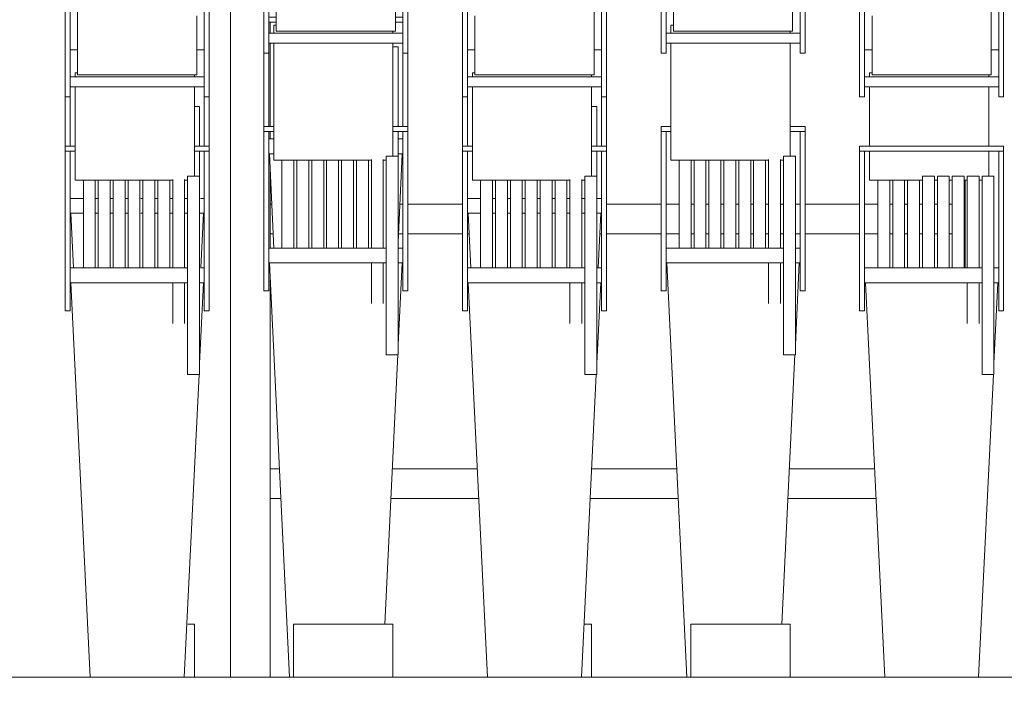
# Model space of a CAD drawing. Header units: millimetres. Extents: x 61846 to 198573, y 13020 to 52988.
# Tile 151 of 240: x 182625 to 183617, y 17828 to 18513. Entities that reach past the tile are written whole.
import ezdxf

# ---------------------------------------------------------------- set-up
doc = ezdxf.new("R2010")
doc.units = ezdxf.units.MM
doc.layers.add('A-GENM', color=13, linetype='Continuous', lineweight=18)
doc.layers.add('E-CABL-TRAY', color=211, linetype='Continuous', lineweight=18)

# ---------------------------------------------------------------- blocks, each defined once
blk = doc.blocks.new('Cable Tray with Fittings_NLRS_61_CT_UN_kabelgoot_DNL_4840911 - Cable Tray with Fittings_NLRS_61_CT_UN_kabelgoot_DNL_4840911-589817-GZ lierenkamer 3')
at = {"layer": 'E-CABL-TRAY', "color": 7, "lineweight": 9}
blk.add_line((-46615.21, 17850), (-45260, 17850), dxfattribs=at)
blk = doc.blocks.new('TadP_A_INS_INSTALLATIES_rvt-5-GZ lierenkamer 3')
at = {"layer": 'E-CABL-TRAY', "lineweight": 9}
blk.add_blockref('Cable Tray with Fittings_NLRS_61_CT_UN_kabelgoot_DNL_4840911 - Cable Tray with Fittings_NLRS_61_CT_UN_kabelgoot_DNL_4840911-589817-GZ lierenkamer 3', (0, 0), dxfattribs=at)
blk = doc.blocks.new('Decorlier liggende trommel - Rij 5-2838829-GZ lierenkamer 3')
at = {"layer": 'A-GENM'}
for p, q in [((-46341.5, 18385), (-46331.5, 18385)), ((-46341.5, 18380), (-46341.5, 18385)), ((-46211.5, 18385), (-46196.5, 18385)), ((-46196.5, 18380), (-46196.5, 18385)), ((-46341.5, 18269.63), (-46341.5, 18380)), ((-46336.5, 18380), (-46341.5, 18380)), ((-46331.5, 18380), (-46341.5, 18380)), ((-46336.5, 18380), (-46336.5, 18269.63)), ((-46196.5, 18380), (-46211.5, 18380)), ((-46201.5, 18269.63), (-46201.5, 18380)), ((-46201.5, 18380), (-46196.5, 18380)), ((-46196.5, 18380), (-46196.5, 18269.63)), ((-46206.25, 18355), (-46218.25, 18355)), ((-46218.25, 18255), (-46218.25, 18355)), ((-46206.25, 18355), (-46206.25, 18255)), ((-46323.25, 18262.32), (-46323.25, 18351.18)), ((-46311.25, 18351.18), (-46311.25, 18262.32)), ((-46308.25, 18262.32), (-46308.25, 18351.18)), ((-46296.25, 18351.18), (-46296.25, 18262.32)), ((-46293.25, 18262.32), (-46293.25, 18351.18)), ((-46281.25, 18351.18), (-46281.25, 18262.32)), ((-46278.25, 18262.32), (-46278.25, 18351.18)), ((-46266.25, 18351.18), (-46266.25, 18262.32)), ((-46263.25, 18262.32), (-46263.25, 18351.18)), ((-46251.25, 18351.18), (-46251.25, 18262.32)), ((-46248.25, 18262.32), (-46248.25, 18351.18)), ((-46236.25, 18351.18), (-46236.25, 18262.11)), ((-46233.25, 18262.13), (-46233.25, 18351.59)), ((-46221.25, 18351.59), (-46221.25, 18262.19)), ((-46341.5, 18247.77), (-46341.5, 18269.63)), ((-46336.5, 18269.63), (-46336.5, 18247.77)), ((-46201.5, 18247.77), (-46201.5, 18269.63)), ((-46196.5, 18269.63), (-46196.5, 18247.77)), ((-46218.25, 18262.5), (-46336.5, 18262.5)), ((-46218.25, 18155), (-46218.25, 18255)), ((-46206.25, 18255), (-46206.25, 18155)), ((-46201.5, 18262.5), (-46205.34, 18262.5)), ((-46341.5, 18224.35), (-46341.5, 18247.77)), ((-46336.5, 18247.77), (-46336.5, 18224.35)), ((-46336.5, 18247.5), (-46218.25, 18247.5)), ((-46335.73, 18247.51), (-46316.28, 17850)), ((-46233.25, 18206.46), (-46233.25, 18247.68)), ((-46221.25, 18247.68), (-46221.25, 18206.46)), ((-46206.25, 18166.19), (-46202.27, 18247.5)), ((-46206.25, 18247.5), (-46201.5, 18247.5)), ((-46201.5, 18224.35), (-46201.5, 18247.77)), ((-46196.5, 18247.77), (-46196.5, 18224.35)), ((-46341.5, 18219.34), (-46341.5, 18224.35)), ((-46341.5, 18219.34), (-46336.5, 18219.34)), ((-46336.5, 18224.35), (-46336.5, 18219.34)), ((-46201.5, 18219.34), (-46201.5, 18224.35)), ((-46201.5, 18219.34), (-46196.5, 18219.34)), ((-46196.5, 18224.35), (-46196.5, 18219.34)), ((-46221.72, 17850), (-46206.79, 18155.15)), ((-46218.25, 18155), (-46206.25, 18155))]:
    blk.add_line(p, q, dxfattribs=at)
blk = doc.blocks.new('Decorlier liggende trommel - Rij 5-V167-GZ lierenkamer 3')
at = {"layer": 'A-GENM'}
for p, q in [((-45941.5, 18385), (-45931.5, 18385)), ((-45941.5, 18380), (-45941.5, 18385)), ((-45811.5, 18385), (-45796.5, 18385)), ((-45796.5, 18380), (-45796.5, 18385)), ((-45941.5, 18269.63), (-45941.5, 18380)), ((-45936.5, 18380), (-45941.5, 18380)), ((-45931.5, 18380), (-45941.5, 18380)), ((-45936.5, 18380), (-45936.5, 18269.63)), ((-45796.5, 18380), (-45811.5, 18380)), ((-45801.5, 18269.63), (-45801.5, 18380)), ((-45801.5, 18380), (-45796.5, 18380)), ((-45796.5, 18380), (-45796.5, 18269.63)), ((-45806.25, 18355), (-45818.25, 18355)), ((-45818.25, 18255), (-45818.25, 18355)), ((-45806.25, 18355), (-45806.25, 18255)), ((-45923.25, 18262.32), (-45923.25, 18351.18)), ((-45911.25, 18351.18), (-45911.25, 18262.32)), ((-45908.25, 18262.32), (-45908.25, 18351.18)), ((-45896.25, 18351.18), (-45896.25, 18262.32)), ((-45893.25, 18262.32), (-45893.25, 18351.18)), ((-45881.25, 18351.18), (-45881.25, 18262.32)), ((-45878.25, 18262.32), (-45878.25, 18351.18)), ((-45866.25, 18351.18), (-45866.25, 18262.32)), ((-45863.25, 18262.32), (-45863.25, 18351.18)), ((-45851.25, 18351.18), (-45851.25, 18262.32)), ((-45848.25, 18262.32), (-45848.25, 18351.18)), ((-45836.25, 18351.18), (-45836.25, 18262.11)), ((-45833.25, 18262.13), (-45833.25, 18351.59)), ((-45821.25, 18351.59), (-45821.25, 18262.19)), ((-45941.5, 18247.77), (-45941.5, 18269.63)), ((-45936.5, 18269.63), (-45936.5, 18247.77)), ((-45801.5, 18247.77), (-45801.5, 18269.63)), ((-45796.5, 18269.63), (-45796.5, 18247.77)), ((-45818.25, 18262.5), (-45936.5, 18262.5)), ((-45818.25, 18155), (-45818.25, 18255)), ((-45801.5, 18262.5), (-45806.25, 18262.5)), ((-45806.25, 18255), (-45806.25, 18155)), ((-45941.5, 18224.35), (-45941.5, 18247.77)), ((-45936.5, 18247.77), (-45936.5, 18224.35)), ((-45936.5, 18247.5), (-45818.25, 18247.5)), ((-45935.73, 18247.51), (-45916.28, 17850)), ((-45833.25, 18206.46), (-45833.25, 18247.68)), ((-45821.25, 18247.68), (-45821.25, 18206.46)), ((-45806.25, 18166.19), (-45802.27, 18247.5)), ((-45806.25, 18247.5), (-45801.5, 18247.5)), ((-45801.5, 18224.35), (-45801.5, 18247.77)), ((-45796.5, 18247.77), (-45796.5, 18224.35)), ((-45941.5, 18219.34), (-45941.5, 18224.35)), ((-45941.5, 18219.34), (-45936.5, 18219.34)), ((-45936.5, 18224.35), (-45936.5, 18219.34)), ((-45801.5, 18219.34), (-45801.5, 18224.35)), ((-45801.5, 18219.34), (-45796.5, 18219.34)), ((-45796.5, 18224.35), (-45796.5, 18219.34)), ((-45821.72, 17850), (-45806.79, 18155.15)), ((-45818.25, 18155), (-45806.25, 18155)), ((-46111.5, 17903.5), (-46111.5, 17850)), ((-46111.5, 17903.5), (-46011.5, 17903.5)), ((-46011.5, 17850), (-46011.5, 17903.5))]:
    blk.add_line(p, q, dxfattribs=at)
blk = doc.blocks.new('Decorlier liggende trommel - Rij 5-V168-GZ lierenkamer 3')
at = {"layer": 'A-GENM'}
for p, q in [((-45541.5, 18385), (-45396.5, 18385)), ((-45541.5, 18380), (-45541.5, 18385)), ((-45396.5, 18380), (-45396.5, 18385)), ((-45541.5, 18269.63), (-45541.5, 18380)), ((-45536.5, 18380), (-45541.5, 18380)), ((-45396.5, 18380), (-45541.5, 18380)), ((-45536.5, 18380), (-45536.5, 18269.63)), ((-45401.5, 18269.63), (-45401.5, 18380)), ((-45401.5, 18380), (-45396.5, 18380)), ((-45396.5, 18380), (-45396.5, 18269.63)), ((-45466.25, 18355), (-45478.25, 18355)), ((-45478.25, 18262.32), (-45478.25, 18355)), ((-45466.25, 18355), (-45466.25, 18262.32)), ((-45451.25, 18355), (-45463.25, 18355)), ((-45463.25, 18262.32), (-45463.25, 18355)), ((-45451.25, 18355), (-45451.25, 18262.32)), ((-45436.25, 18355), (-45448.25, 18355)), ((-45448.25, 18262.32), (-45448.25, 18355)), ((-45436.25, 18355), (-45436.25, 18262.11)), ((-45421.25, 18355), (-45433.25, 18355)), ((-45433.25, 18262.13), (-45433.25, 18355)), ((-45421.25, 18355), (-45421.25, 18262.19)), ((-45406.25, 18355), (-45418.25, 18355)), ((-45418.25, 18255), (-45418.25, 18355)), ((-45406.25, 18355), (-45406.25, 18255)), ((-45523.25, 18262.32), (-45523.25, 18351.18)), ((-45511.25, 18351.18), (-45511.25, 18262.32)), ((-45508.25, 18262.32), (-45508.25, 18351.18)), ((-45496.25, 18351.18), (-45496.25, 18262.32)), ((-45493.25, 18262.32), (-45493.25, 18351.18)), ((-45481.25, 18351.18), (-45481.25, 18262.32)), ((-45541.5, 18247.77), (-45541.5, 18269.63)), ((-45536.5, 18269.63), (-45536.5, 18247.77)), ((-45401.5, 18247.77), (-45401.5, 18269.63)), ((-45396.5, 18269.63), (-45396.5, 18247.77)), ((-45418.25, 18262.5), (-45536.5, 18262.5)), ((-45418.25, 18155), (-45418.25, 18255)), ((-45401.5, 18262.5), (-45406.25, 18262.5)), ((-45406.25, 18255), (-45406.25, 18155)), ((-45541.5, 18224.35), (-45541.5, 18247.77)), ((-45536.5, 18247.77), (-45536.5, 18224.35)), ((-45536.5, 18247.5), (-45418.25, 18247.5)), ((-45535.73, 18247.51), (-45516.28, 17850)), ((-45433.25, 18206.46), (-45433.25, 18247.68)), ((-45421.25, 18247.68), (-45421.25, 18206.46)), ((-45406.25, 18166.19), (-45402.27, 18247.5)), ((-45406.25, 18247.5), (-45401.5, 18247.5)), ((-45401.5, 18224.35), (-45401.5, 18247.77)), ((-45396.5, 18247.77), (-45396.5, 18224.35)), ((-45541.5, 18219.34), (-45541.5, 18224.35)), ((-45541.5, 18219.34), (-45536.5, 18219.34)), ((-45536.5, 18224.35), (-45536.5, 18219.34)), ((-45401.5, 18219.34), (-45401.5, 18224.35)), ((-45401.5, 18219.34), (-45396.5, 18219.34)), ((-45396.5, 18224.35), (-45396.5, 18219.34)), ((-45421.72, 17850), (-45406.79, 18155.15)), ((-45418.25, 18155), (-45406.25, 18155)), ((-45711.5, 17903.5), (-45711.5, 17850)), ((-45711.5, 17903.5), (-45611.5, 17903.5)), ((-45611.5, 17850), (-45611.5, 17903.5))]:
    blk.add_line(p, q, dxfattribs=at)
blk = doc.blocks.new('Decorlier liggende trommel - Rij 4-V169-GZ lierenkamer 3')
at = {"layer": 'A-GENM'}
for p, q in [((-46141.5, 18405), (-46131.5, 18405)), ((-46141.5, 18400), (-46141.5, 18405)), ((-46011.5, 18405), (-45996.5, 18405)), ((-45996.5, 18400), (-45996.5, 18405)), ((-46141.5, 18289.63), (-46141.5, 18400)), ((-46136.5, 18400), (-46141.5, 18400)), ((-46131.5, 18400), (-46141.5, 18400)), ((-46136.5, 18400), (-46136.5, 18289.63)), ((-45996.5, 18400), (-46011.5, 18400)), ((-46001.5, 18289.63), (-46001.5, 18400)), ((-46001.5, 18400), (-45996.5, 18400)), ((-45996.5, 18400), (-45996.5, 18289.63)), ((-46006.25, 18375), (-46018.25, 18375)), ((-46018.25, 18275), (-46018.25, 18375)), ((-46006.25, 18375), (-46006.25, 18275)), ((-46123.25, 18282.32), (-46123.25, 18371.18)), ((-46111.25, 18371.18), (-46111.25, 18282.32)), ((-46108.25, 18282.32), (-46108.25, 18371.18)), ((-46096.25, 18371.18), (-46096.25, 18282.32)), ((-46093.25, 18282.32), (-46093.25, 18371.18)), ((-46081.25, 18371.18), (-46081.25, 18282.32)), ((-46078.25, 18282.32), (-46078.25, 18371.18)), ((-46066.25, 18371.18), (-46066.25, 18282.32)), ((-46063.25, 18282.32), (-46063.25, 18371.18)), ((-46051.25, 18371.18), (-46051.25, 18282.32)), ((-46048.25, 18282.32), (-46048.25, 18371.18)), ((-46036.25, 18371.18), (-46036.25, 18282.11)), ((-46033.25, 18282.13), (-46033.25, 18371.59)), ((-46021.25, 18371.59), (-46021.25, 18282.19)), ((-46141.5, 18267.77), (-46141.5, 18289.63)), ((-46136.5, 18289.63), (-46136.5, 18267.77)), ((-46001.5, 18267.77), (-46001.5, 18289.63)), ((-45996.5, 18289.63), (-45996.5, 18267.77)), ((-46018.25, 18282.5), (-46136.5, 18282.5)), ((-46018.25, 18175), (-46018.25, 18275)), ((-46001.5, 18282.5), (-46006.25, 18282.5)), ((-46006.25, 18275), (-46006.25, 18175)), ((-46141.5, 18244.35), (-46141.5, 18267.77)), ((-46136.5, 18267.77), (-46136.5, 18244.35)), ((-46136.5, 18267.5), (-46018.25, 18267.5)), ((-46135.74, 18267.51), (-46115.61, 17850)), ((-46033.25, 18226.46), (-46033.25, 18267.68)), ((-46021.25, 18267.68), (-46021.25, 18226.46)), ((-46006.25, 18184.85), (-46002.27, 18267.5)), ((-46006.25, 18267.5), (-46001.5, 18267.5)), ((-46001.5, 18244.35), (-46001.5, 18267.77)), ((-45996.5, 18267.77), (-45996.5, 18244.35)), ((-46141.5, 18239.34), (-46141.5, 18244.35)), ((-46136.5, 18244.35), (-46136.5, 18239.34)), ((-46001.5, 18239.34), (-46001.5, 18244.35)), ((-45996.5, 18244.35), (-45996.5, 18239.34)), ((-46141.5, 18239.34), (-46136.5, 18239.34)), ((-46001.5, 18239.34), (-45996.5, 18239.34)), ((-46019.81, 17903.5), (-46006.72, 18175.13)), ((-46018.25, 18175), (-46006.25, 18175)), ((-46218.2, 17903.5), (-46211.5, 17903.5)), ((-46211.5, 17850), (-46211.5, 17903.5)), ((-46211.5, 17713.5), (-46211.5, 17790)), ((-46112.72, 17790), (-46111.5, 17764.77)), ((-46311.5, 17752.38), (-46311.5, 17713.5)), ((-46324.29, 17713.5), (-46310.01, 17713.5)), ((-46228.35, 17713.5), (-46198.71, 17713.5)), ((-46283.82, 17183.5), (-46324.29, 17183.5)), ((-46198.71, 17183.5), (-46254.26, 17183.5)), ((-46337.32, 17148), (-46341.5, 17148))]:
    blk.add_line(p, q, dxfattribs=at)
blk = doc.blocks.new('Decorlier liggende trommel - Rij 4-V170-GZ lierenkamer 3')
at = {"layer": 'A-GENM'}
for p, q in [((-45741.5, 18405), (-45731.5, 18405)), ((-45741.5, 18400), (-45741.5, 18405)), ((-45611.5, 18405), (-45596.5, 18405)), ((-45596.5, 18400), (-45596.5, 18405)), ((-45741.5, 18289.63), (-45741.5, 18400)), ((-45736.5, 18400), (-45741.5, 18400)), ((-45731.5, 18400), (-45741.5, 18400)), ((-45736.5, 18400), (-45736.5, 18289.63)), ((-45596.5, 18400), (-45611.5, 18400)), ((-45601.5, 18289.63), (-45601.5, 18400)), ((-45601.5, 18400), (-45596.5, 18400)), ((-45596.5, 18400), (-45596.5, 18289.63)), ((-45606.25, 18375), (-45618.25, 18375)), ((-45618.25, 18275), (-45618.25, 18375)), ((-45606.25, 18375), (-45606.25, 18275)), ((-45723.25, 18282.32), (-45723.25, 18371.18)), ((-45711.25, 18371.18), (-45711.25, 18282.32)), ((-45708.25, 18282.32), (-45708.25, 18371.18)), ((-45696.25, 18371.18), (-45696.25, 18282.32)), ((-45693.25, 18282.32), (-45693.25, 18371.18)), ((-45681.25, 18371.18), (-45681.25, 18282.32)), ((-45678.25, 18282.32), (-45678.25, 18371.18)), ((-45666.25, 18371.18), (-45666.25, 18282.32)), ((-45663.25, 18282.32), (-45663.25, 18371.18)), ((-45651.25, 18371.18), (-45651.25, 18282.32)), ((-45648.25, 18282.32), (-45648.25, 18371.18)), ((-45636.25, 18371.18), (-45636.25, 18282.11)), ((-45633.25, 18282.13), (-45633.25, 18371.59)), ((-45621.25, 18371.59), (-45621.25, 18282.19)), ((-45741.5, 18267.77), (-45741.5, 18289.63)), ((-45736.5, 18289.63), (-45736.5, 18267.77)), ((-45601.5, 18267.77), (-45601.5, 18289.63)), ((-45596.5, 18289.63), (-45596.5, 18267.77)), ((-45618.25, 18282.5), (-45736.5, 18282.5)), ((-45618.25, 18175), (-45618.25, 18275)), ((-45601.5, 18282.5), (-45606.25, 18282.5)), ((-45606.25, 18275), (-45606.25, 18175)), ((-45741.5, 18244.35), (-45741.5, 18267.77)), ((-45736.5, 18267.77), (-45736.5, 18244.35)), ((-45736.5, 18267.5), (-45618.25, 18267.5)), ((-45735.74, 18267.51), (-45715.61, 17850)), ((-45633.25, 18226.46), (-45633.25, 18267.68)), ((-45621.25, 18267.68), (-45621.25, 18226.46)), ((-45606.25, 18184.85), (-45602.27, 18267.5)), ((-45606.25, 18267.5), (-45601.5, 18267.5)), ((-45601.5, 18244.35), (-45601.5, 18267.77)), ((-45596.5, 18267.77), (-45596.5, 18244.35)), ((-45741.5, 18239.34), (-45741.5, 18244.35)), ((-45736.5, 18244.35), (-45736.5, 18239.34)), ((-45601.5, 18239.34), (-45601.5, 18244.35)), ((-45596.5, 18244.35), (-45596.5, 18239.34)), ((-45741.5, 18239.34), (-45736.5, 18239.34)), ((-45601.5, 18239.34), (-45596.5, 18239.34)), ((-45619.81, 17903.5), (-45606.72, 18175.13)), ((-45618.25, 18175), (-45606.25, 18175)), ((-45818.2, 17903.5), (-45811.5, 17903.5)), ((-45811.5, 17850), (-45811.5, 17903.5)), ((-45811.5, 17713.5), (-45811.5, 17790)), ((-45712.72, 17790), (-45711.5, 17764.77)), ((-45911.5, 17752.38), (-45911.5, 17713.5)), ((-45924.29, 17713.5), (-45910.01, 17713.5)), ((-45828.35, 17713.5), (-45798.71, 17713.5)), ((-45883.82, 17183.5), (-45924.29, 17183.5)), ((-45798.71, 17183.5), (-45854.26, 17183.5)), ((-45936.5, 17148), (-45941.5, 17148))]:
    blk.add_line(p, q, dxfattribs=at)
blk = doc.blocks.new('Decorlier liggende trommel - Rij 3-2838716-GZ lierenkamer 3')
at = {"layer": 'A-GENM'}
for p, q in [((-46341.5, 18385.3), (-46341.5, 18435.42)), ((-46336.5, 18435.42), (-46336.5, 18385.3)), ((-46201.5, 18385.3), (-46201.5, 18435.42)), ((-46196.5, 18435.42), (-46196.5, 18385.3)), ((-46206.25, 18425), (-46211.5, 18425)), ((-46206.25, 18425), (-46206.25, 18385.82)), ((-46206.25, 18380.37), (-46206.25, 18355.17)), ((-46323.25, 18332.5), (-46336.5, 18332.5)), ((-46308.25, 18332.5), (-46311.25, 18332.5)), ((-46293.25, 18332.5), (-46296.25, 18332.5)), ((-46278.25, 18332.5), (-46281.25, 18332.5)), ((-46263.25, 18332.5), (-46265.33, 18332.5)), ((-46248.25, 18332.5), (-46251.25, 18332.5)), ((-46233.25, 18332.5), (-46236.25, 18332.5)), ((-46218.25, 18332.5), (-46221.25, 18332.5)), ((-46201.5, 18332.5), (-46205.34, 18332.5)), ((-46336.5, 18317.5), (-46323.25, 18317.5)), ((-46335.75, 18317.51), (-46333.19, 18262.5)), ((-46311.25, 18317.5), (-46308.25, 18317.5)), ((-46296.25, 18317.5), (-46293.25, 18317.5)), ((-46281.25, 18317.5), (-46278.25, 18317.5)), ((-46265.33, 18317.5), (-46263.25, 18317.5)), ((-46251.25, 18317.5), (-46248.25, 18317.5)), ((-46236.25, 18317.5), (-46233.25, 18317.5)), ((-46221.25, 18317.5), (-46218.25, 18317.5)), ((-46206.25, 18317.5), (-46201.5, 18317.5)), ((-46204.81, 18262.49), (-46202.25, 18317.5))]:
    blk.add_line(p, q, dxfattribs=at)
blk = doc.blocks.new('Decorlier liggende trommel - Rij 3-V171-GZ lierenkamer 3')
at = {"layer": 'A-GENM'}
for p, q in [((-45941.5, 18385.3), (-45941.5, 18435.42)), ((-45936.5, 18435.42), (-45936.5, 18385.3)), ((-45801.5, 18385.3), (-45801.5, 18435.42)), ((-45796.5, 18435.42), (-45796.5, 18385.3)), ((-45806.25, 18425), (-45811.5, 18425)), ((-45806.25, 18425), (-45806.25, 18385.82)), ((-45806.25, 18380.37), (-45806.25, 18355.17)), ((-45923.25, 18332.5), (-45936.5, 18332.5)), ((-45908.25, 18332.5), (-45911.25, 18332.5)), ((-45893.4, 18332.5), (-45896.25, 18332.5)), ((-45878.25, 18332.5), (-45881.25, 18332.5)), ((-45863.25, 18332.5), (-45866.25, 18332.5)), ((-45848.25, 18332.5), (-45851.25, 18332.5)), ((-45833.41, 18332.5), (-45836.25, 18332.5)), ((-45818.25, 18332.5), (-45821.25, 18332.5)), ((-45801.5, 18332.5), (-45806.25, 18332.5)), ((-45936.5, 18317.5), (-45923.25, 18317.5)), ((-45935.75, 18317.51), (-45933.19, 18262.5)), ((-45911.25, 18317.5), (-45908.25, 18317.5)), ((-45896.25, 18317.5), (-45893.4, 18317.5)), ((-45881.25, 18317.5), (-45878.25, 18317.5)), ((-45866.25, 18317.5), (-45863.25, 18317.5)), ((-45851.25, 18317.5), (-45848.25, 18317.5)), ((-45836.25, 18317.5), (-45833.41, 18317.5)), ((-45821.25, 18317.5), (-45818.25, 18317.5)), ((-45806.25, 18317.5), (-45801.5, 18317.5)), ((-45804.81, 18262.49), (-45802.25, 18317.5))]:
    blk.add_line(p, q, dxfattribs=at)
blk = doc.blocks.new('Decorlier liggende trommel - Rij 2-V172-GZ lierenkamer 3')
at = {"layer": 'A-GENM'}
for p, q in [((-46136.5, 18515), (-46129, 18515)), ((-46009, 18515), (-46001.5, 18515)), ((-46129, 18510), (-46136.5, 18510)), ((-46001.5, 18510), (-46009, 18510)), ((-46006.25, 18485), (-46011.5, 18485)), ((-46006.25, 18485), (-46006.25, 18405.1)), ((-46141.5, 18405), (-46141.5, 18479.42)), ((-46136.5, 18479.42), (-46136.5, 18405)), ((-46001.5, 18405), (-46001.5, 18479.42)), ((-45996.5, 18479.42), (-45996.5, 18405)), ((-46006.25, 18400.12), (-46006.25, 18385)), ((-46131.5, 18392.5), (-46136.5, 18392.5)), ((-46001.5, 18392.5), (-46006.25, 18392.5)), ((-46006.25, 18385), (-46006.25, 18374.9)), ((-46136.5, 18377.5), (-46131.5, 18377.5)), ((-46135.76, 18377.51), (-46131.53, 18282.5)), ((-46006.25, 18377.5), (-46001.5, 18377.5)), ((-46006.21, 18288.41), (-46002.24, 18377.5))]:
    blk.add_line(p, q, dxfattribs=at)
blk = doc.blocks.new('Keerschijf kort 90 graden - 8 kabels-V177-GZ lierenkamer 3')
at = {"layer": 'A-GENM'}
for p, q in [((-46125.79, 18701), (-46129, 18701)), ((-46129, 18605.84), (-46129, 18701)), ((-46009, 18701), (-46009, 18605.89)), ((-46129, 18666), (-46141.5, 18666)), ((-46136.5, 18666), (-46141.5, 18666)), ((-46141.5, 18661.25), (-46141.5, 18666)), ((-46141.5, 18646.6), (-46141.5, 18661.25)), ((-46136.5, 18666), (-46136.5, 18661.25)), ((-46136.5, 18661.25), (-46136.5, 18646.6)), ((-45996.5, 18666), (-46009, 18666)), ((-45996.5, 18666), (-46001.5, 18666)), ((-46001.5, 18661.25), (-46001.5, 18666)), ((-46001.5, 18646.6), (-46001.5, 18661.25)), ((-45996.5, 18666), (-45996.5, 18661.25)), ((-45996.5, 18661.25), (-45996.5, 18646.6)), ((-46141.5, 18626.35), (-46141.5, 18646.6)), ((-46136.5, 18646.6), (-46136.5, 18626.35)), ((-46001.5, 18626.35), (-46001.5, 18646.6)), ((-45996.5, 18646.6), (-45996.5, 18626.35)), ((-46141.5, 18575.66), (-46141.5, 18626.35)), ((-46136.5, 18626.35), (-46136.5, 18575.66)), ((-46129, 18623.5), (-46131.7, 18623.5)), ((-46131.7, 18606.83), (-46131.7, 18623.5)), ((-46006.3, 18623.5), (-46009, 18623.5)), ((-46006.3, 18623.5), (-46006.3, 18606.83)), ((-46001.5, 18575.66), (-46001.5, 18626.35)), ((-45996.5, 18626.35), (-45996.5, 18575.66)), ((-46131.7, 18608.5), (-46136.5, 18608.5)), ((-46001.5, 18606), (-46136.5, 18606)), ((-46001.5, 18608.5), (-46006.3, 18608.5)), ((-46136.5, 18596), (-46001.5, 18596)), ((-46136.5, 18593.5), (-46131.7, 18593.5)), ((-46131.7, 18578.5), (-46131.7, 18595.18)), ((-46129, 18501), (-46129, 18596.16)), ((-46009, 18596.12), (-46009, 18501)), ((-46006.3, 18595.18), (-46006.3, 18578.5)), ((-46006.3, 18593.5), (-46001.5, 18593.5)), ((-46141.5, 18555.41), (-46141.5, 18575.66)), ((-46136.5, 18575.66), (-46136.5, 18555.41)), ((-46131.7, 18578.5), (-46129, 18578.5)), ((-46009, 18578.5), (-46006.3, 18578.5)), ((-46001.5, 18555.41), (-46001.5, 18575.66)), ((-45996.5, 18575.66), (-45996.5, 18555.41)), ((-46141.5, 18483.62), (-46141.5, 18555.41)), ((-46136.5, 18555.41), (-46136.5, 18483.62)), ((-46001.5, 18483.62), (-46001.5, 18555.41)), ((-45996.5, 18555.41), (-45996.5, 18483.62)), ((-46136.5, 18526), (-46129, 18526)), ((-46009, 18526), (-46001.5, 18526)), ((-46001.5, 18499), (-46136.5, 18499)), ((-46129, 18501), (-46009, 18501)), ((-46141.5, 18478.88), (-46141.5, 18483.62)), ((-46136.5, 18489), (-46001.5, 18489)), ((-46136.5, 18483.62), (-46136.5, 18478.88)), ((-46001.5, 18478.88), (-46001.5, 18483.62)), ((-45996.5, 18483.62), (-45996.5, 18478.88)), ((-46141.5, 18479.42), (-46141.5, 18478.88)), ((-46141.5, 18478.88), (-46136.5, 18478.88)), ((-46136.5, 18478.88), (-46136.5, 18479.42)), ((-46001.5, 18479.42), (-46001.5, 18478.88)), ((-46001.5, 18478.88), (-45996.5, 18478.88)), ((-45996.5, 18478.88), (-45996.5, 18479.42))]:
    blk.add_line(p, q, dxfattribs=at)
blk = doc.blocks.new('Keerschijf kort 90 graden - 8 kabels-V181-GZ lierenkamer 3')
at = {"layer": 'A-GENM'}
for p, q in [((-45609, 18701), (-45624.54, 18701)), ((-45609, 18701), (-45609, 18605.89)), ((-45737.59, 18666), (-45741.5, 18666)), ((-45737.59, 18666), (-45741.5, 18666)), ((-45741.5, 18661.25), (-45741.5, 18666)), ((-45741.5, 18646.6), (-45741.5, 18661.25)), ((-45596.5, 18666), (-45609, 18666)), ((-45596.5, 18666), (-45601.5, 18666)), ((-45601.5, 18661.25), (-45601.5, 18666)), ((-45601.5, 18646.6), (-45601.5, 18661.25)), ((-45596.5, 18666), (-45596.5, 18661.25)), ((-45596.5, 18661.25), (-45596.5, 18646.6)), ((-45736.5, 18652.7), (-45736.5, 18646.6)), ((-45741.5, 18626.35), (-45741.5, 18646.6)), ((-45736.5, 18646.6), (-45736.5, 18626.35)), ((-45601.5, 18626.35), (-45601.5, 18646.6)), ((-45596.5, 18646.6), (-45596.5, 18626.35)), ((-45741.5, 18575.66), (-45741.5, 18626.35)), ((-45736.5, 18626.35), (-45736.5, 18575.66)), ((-45606.3, 18623.5), (-45609, 18623.5)), ((-45606.3, 18623.5), (-45606.3, 18606.83)), ((-45601.5, 18575.66), (-45601.5, 18626.35)), ((-45596.5, 18626.35), (-45596.5, 18575.66)), ((-45732.89, 18608.5), (-45736.5, 18608.5)), ((-45732.68, 18606), (-45736.5, 18606)), ((-45601.5, 18606), (-45613.99, 18606)), ((-45601.5, 18608.5), (-45606.3, 18608.5)), ((-45736.5, 18596), (-45731.86, 18596)), ((-45736.5, 18593.5), (-45731.7, 18593.5)), ((-45731.7, 18578.5), (-45731.7, 18593.96)), ((-45612.88, 18596), (-45601.5, 18596)), ((-45609, 18596.12), (-45609, 18501)), ((-45606.3, 18595.18), (-45606.3, 18578.5)), ((-45606.3, 18593.5), (-45601.5, 18593.5)), ((-45741.5, 18555.41), (-45741.5, 18575.66)), ((-45736.5, 18575.66), (-45736.5, 18555.41)), ((-45731.7, 18578.5), (-45730.43, 18578.5)), ((-45609, 18578.5), (-45606.3, 18578.5)), ((-45601.5, 18555.41), (-45601.5, 18575.66)), ((-45596.5, 18575.66), (-45596.5, 18555.41)), ((-45741.5, 18483.62), (-45741.5, 18555.41)), ((-45736.5, 18555.41), (-45736.5, 18483.62)), ((-45729, 18501), (-45729, 18560.35)), ((-45601.5, 18483.62), (-45601.5, 18555.41)), ((-45596.5, 18555.41), (-45596.5, 18483.62)), ((-45736.5, 18526), (-45729, 18526)), ((-45609, 18526), (-45601.5, 18526)), ((-45601.5, 18499), (-45736.5, 18499)), ((-45729, 18501), (-45609, 18501)), ((-45741.5, 18478.88), (-45741.5, 18483.62)), ((-45736.5, 18489), (-45601.5, 18489)), ((-45736.5, 18483.62), (-45736.5, 18478.88)), ((-45601.5, 18478.88), (-45601.5, 18483.62)), ((-45596.5, 18483.62), (-45596.5, 18478.88)), ((-45741.5, 18479.42), (-45741.5, 18478.88)), ((-45741.5, 18478.88), (-45736.5, 18478.88)), ((-45736.5, 18478.88), (-45736.5, 18479.42)), ((-45601.5, 18479.42), (-45601.5, 18478.88)), ((-45601.5, 18478.88), (-45596.5, 18478.88)), ((-45596.5, 18478.88), (-45596.5, 18479.42))]:
    blk.add_line(p, q, dxfattribs=at)
blk = doc.blocks.new('Keerschijf kort 90 graden - 8 kabels-V183-GZ lierenkamer 3')
at = {"layer": 'A-GENM'}
for p, q in [((-46318.62, 18657), (-46329, 18657)), ((-46329, 18561.84), (-46329, 18657)), ((-46329, 18622), (-46341.5, 18622)), ((-46336.5, 18622), (-46341.5, 18622)), ((-46341.5, 18617.25), (-46341.5, 18622)), ((-46336.5, 18622), (-46336.5, 18617.25)), ((-46196.5, 18622), (-46204.24, 18622)), ((-46196.5, 18622), (-46201.5, 18622)), ((-46201.5, 18617.25), (-46201.5, 18622)), ((-46196.5, 18622), (-46196.5, 18617.25)), ((-46341.5, 18602.6), (-46341.5, 18617.25)), ((-46336.5, 18617.25), (-46336.5, 18602.6)), ((-46201.5, 18602.6), (-46201.5, 18617.25)), ((-46196.5, 18617.25), (-46196.5, 18602.6)), ((-46341.5, 18582.35), (-46341.5, 18602.6)), ((-46336.5, 18602.6), (-46336.5, 18582.35)), ((-46201.5, 18582.35), (-46201.5, 18602.6)), ((-46196.5, 18602.6), (-46196.5, 18582.35)), ((-46341.5, 18531.66), (-46341.5, 18582.35)), ((-46336.5, 18582.35), (-46336.5, 18531.66)), ((-46201.5, 18531.66), (-46201.5, 18582.35)), ((-46196.5, 18582.35), (-46196.5, 18531.66)), ((-46329, 18579.5), (-46331.7, 18579.5)), ((-46331.7, 18562.83), (-46331.7, 18579.5)), ((-46206.3, 18576.49), (-46206.3, 18562.83)), ((-46331.7, 18564.5), (-46336.5, 18564.5)), ((-46325.66, 18562), (-46336.5, 18562)), ((-46201.5, 18562), (-46206.96, 18562)), ((-46201.5, 18564.5), (-46206.3, 18564.5)), ((-46336.5, 18552), (-46326.4, 18552)), ((-46329, 18457), (-46329, 18552.16)), ((-46207.41, 18552), (-46201.5, 18552)), ((-46336.5, 18549.5), (-46331.7, 18549.5)), ((-46331.7, 18534.5), (-46331.7, 18551.18)), ((-46206.3, 18551.18), (-46206.3, 18534.5)), ((-46206.3, 18549.5), (-46201.5, 18549.5)), ((-46331.7, 18534.5), (-46329, 18534.5)), ((-46208.21, 18534.5), (-46206.3, 18534.5)), ((-46341.5, 18511.41), (-46341.5, 18531.66)), ((-46336.5, 18531.66), (-46336.5, 18511.41)), ((-46201.5, 18511.41), (-46201.5, 18531.66)), ((-46196.5, 18531.66), (-46196.5, 18511.41)), ((-46209, 18516.51), (-46209, 18457)), ((-46341.5, 18439.62), (-46341.5, 18511.41)), ((-46336.5, 18511.41), (-46336.5, 18439.62)), ((-46201.5, 18439.62), (-46201.5, 18511.41)), ((-46196.5, 18511.41), (-46196.5, 18439.62)), ((-46336.5, 18482), (-46329, 18482)), ((-46209, 18482), (-46201.5, 18482)), ((-46201.5, 18455), (-46336.5, 18455)), ((-46329, 18457), (-46209, 18457)), ((-46336.5, 18445), (-46201.5, 18445)), ((-46341.5, 18434.88), (-46341.5, 18439.62)), ((-46341.5, 18435.42), (-46341.5, 18434.88)), ((-46341.5, 18434.88), (-46336.5, 18434.88)), ((-46336.5, 18439.62), (-46336.5, 18434.88)), ((-46336.5, 18434.88), (-46336.5, 18435.42)), ((-46201.5, 18434.88), (-46201.5, 18439.62)), ((-46201.5, 18435.42), (-46201.5, 18434.88)), ((-46201.5, 18434.88), (-46196.5, 18434.88)), ((-46196.5, 18439.62), (-46196.5, 18434.88)), ((-46196.5, 18434.88), (-46196.5, 18435.42))]:
    blk.add_line(p, q, dxfattribs=at)
blk = doc.blocks.new('Keerschijf kort 90 graden - 8 kabels-V184-GZ lierenkamer 3')
at = {"layer": 'A-GENM'}
for p, q in [((-45809, 18657), (-45817.15, 18657)), ((-45809, 18657), (-45809, 18561.89)), ((-45932.08, 18622), (-45941.5, 18622)), ((-45936.5, 18622), (-45941.5, 18622)), ((-45941.5, 18617.25), (-45941.5, 18622)), ((-45936.5, 18622), (-45936.5, 18617.25)), ((-45796.5, 18622), (-45809, 18622)), ((-45796.5, 18622), (-45801.5, 18622)), ((-45801.5, 18617.25), (-45801.5, 18622)), ((-45796.5, 18622), (-45796.5, 18617.25)), ((-45941.5, 18602.6), (-45941.5, 18617.25)), ((-45936.5, 18617.25), (-45936.5, 18602.6)), ((-45801.5, 18602.6), (-45801.5, 18617.25)), ((-45796.5, 18617.25), (-45796.5, 18602.6)), ((-45941.5, 18582.35), (-45941.5, 18602.6)), ((-45936.5, 18602.6), (-45936.5, 18582.35)), ((-45801.5, 18582.35), (-45801.5, 18602.6)), ((-45796.5, 18602.6), (-45796.5, 18582.35)), ((-45941.5, 18531.66), (-45941.5, 18582.35)), ((-45936.5, 18582.35), (-45936.5, 18531.66)), ((-45801.5, 18531.66), (-45801.5, 18582.35)), ((-45796.5, 18582.35), (-45796.5, 18531.66)), ((-45931.7, 18562.83), (-45931.7, 18579.5)), ((-45806.3, 18579.5), (-45809, 18579.5)), ((-45806.3, 18579.5), (-45806.3, 18562.83)), ((-45931.7, 18564.5), (-45936.5, 18564.5)), ((-45930.32, 18562), (-45936.5, 18562)), ((-45801.5, 18562), (-45811.62, 18562)), ((-45801.5, 18564.5), (-45806.3, 18564.5)), ((-45936.5, 18552), (-45930.03, 18552)), ((-45811.04, 18552), (-45801.5, 18552)), ((-45809, 18552.12), (-45809, 18457)), ((-45936.5, 18549.5), (-45931.7, 18549.5)), ((-45931.7, 18534.5), (-45931.7, 18551.18)), ((-45806.3, 18551.18), (-45806.3, 18534.5)), ((-45806.3, 18549.5), (-45801.5, 18549.5)), ((-45931.7, 18534.5), (-45929.51, 18534.5)), ((-45809, 18534.5), (-45806.3, 18534.5)), ((-45941.5, 18511.41), (-45941.5, 18531.66)), ((-45936.5, 18531.66), (-45936.5, 18511.41)), ((-45801.5, 18511.41), (-45801.5, 18531.66)), ((-45796.5, 18531.66), (-45796.5, 18511.41)), ((-45929, 18457), (-45929, 18516.51)), ((-45941.5, 18439.62), (-45941.5, 18511.41)), ((-45936.5, 18511.41), (-45936.5, 18439.62)), ((-45801.5, 18439.62), (-45801.5, 18511.41)), ((-45796.5, 18511.41), (-45796.5, 18439.62)), ((-45936.5, 18482), (-45929.39, 18482)), ((-45809, 18482), (-45801.5, 18482)), ((-45801.5, 18455), (-45936.5, 18455)), ((-45929, 18457), (-45809, 18457)), ((-45936.5, 18445), (-45801.5, 18445)), ((-45941.5, 18434.88), (-45941.5, 18439.62)), ((-45941.5, 18435.42), (-45941.5, 18434.88)), ((-45941.5, 18434.88), (-45936.5, 18434.88)), ((-45936.5, 18439.62), (-45936.5, 18434.88)), ((-45936.5, 18434.88), (-45936.5, 18435.42)), ((-45801.5, 18434.88), (-45801.5, 18439.62)), ((-45801.5, 18435.42), (-45801.5, 18434.88)), ((-45801.5, 18434.88), (-45796.5, 18434.88)), ((-45796.5, 18439.62), (-45796.5, 18434.88)), ((-45796.5, 18434.88), (-45796.5, 18435.42))]:
    blk.add_line(p, q, dxfattribs=at)
blk = doc.blocks.new('Keerschijf kort 90 graden - 8 kabels-V185-GZ lierenkamer 3')
at = {"layer": 'A-GENM'}
for p, q in [((-45409, 18657), (-45431.57, 18657)), ((-45409, 18657), (-45409, 18561.89)), ((-45396.5, 18622), (-45409, 18622)), ((-45396.5, 18622), (-45401.5, 18622)), ((-45401.5, 18617.25), (-45401.5, 18622)), ((-45396.5, 18622), (-45396.5, 18617.25)), ((-45541.5, 18602.6), (-45541.5, 18611.43)), ((-45401.5, 18602.6), (-45401.5, 18617.25)), ((-45396.5, 18617.25), (-45396.5, 18602.6)), ((-45541.5, 18582.35), (-45541.5, 18602.6)), ((-45401.5, 18582.35), (-45401.5, 18602.6)), ((-45396.5, 18602.6), (-45396.5, 18582.35)), ((-45541.5, 18531.66), (-45541.5, 18582.35)), ((-45401.5, 18531.66), (-45401.5, 18582.35)), ((-45396.5, 18582.35), (-45396.5, 18531.66)), ((-45536.5, 18573.66), (-45536.5, 18531.66)), ((-45406.3, 18579.5), (-45409, 18579.5)), ((-45406.3, 18579.5), (-45406.3, 18562.83)), ((-45535.29, 18564.5), (-45536.5, 18564.5)), ((-45534.96, 18562), (-45536.5, 18562)), ((-45401.5, 18562), (-45416.26, 18562)), ((-45401.5, 18564.5), (-45406.3, 18564.5)), ((-45536.5, 18552), (-45533.63, 18552)), ((-45414.64, 18552), (-45401.5, 18552)), ((-45409, 18552.12), (-45409, 18457)), ((-45536.5, 18549.5), (-45533.3, 18549.5)), ((-45406.3, 18551.18), (-45406.3, 18534.5)), ((-45406.3, 18549.5), (-45401.5, 18549.5)), ((-45531.7, 18534.5), (-45531.7, 18537.36)), ((-45409, 18534.5), (-45406.3, 18534.5)), ((-45541.5, 18511.41), (-45541.5, 18531.66)), ((-45536.5, 18531.66), (-45536.5, 18511.41)), ((-45401.5, 18511.41), (-45401.5, 18531.66)), ((-45396.5, 18531.66), (-45396.5, 18511.41)), ((-45529, 18457), (-45529, 18516.51)), ((-45541.5, 18439.62), (-45541.5, 18511.41)), ((-45536.5, 18511.41), (-45536.5, 18439.62)), ((-45401.5, 18439.62), (-45401.5, 18511.41)), ((-45396.5, 18511.41), (-45396.5, 18439.62)), ((-45536.5, 18482), (-45529, 18482)), ((-45409, 18482), (-45401.5, 18482)), ((-45401.5, 18455), (-45536.5, 18455)), ((-45529, 18457), (-45409, 18457)), ((-45536.5, 18445), (-45401.5, 18445)), ((-45541.5, 18434.88), (-45541.5, 18439.62)), ((-45541.5, 18435.42), (-45541.5, 18434.88)), ((-45541.5, 18434.88), (-45536.5, 18434.88)), ((-45536.5, 18439.62), (-45536.5, 18434.88)), ((-45536.5, 18434.88), (-45536.5, 18435.42)), ((-45401.5, 18434.88), (-45401.5, 18439.62)), ((-45401.5, 18435.42), (-45401.5, 18434.88)), ((-45401.5, 18434.88), (-45396.5, 18434.88)), ((-45396.5, 18439.62), (-45396.5, 18434.88)), ((-45396.5, 18434.88), (-45396.5, 18435.42))]:
    blk.add_line(p, q, dxfattribs=at)
blk = doc.blocks.new('Staalkabel - Rij 4-2838665-GZ lierenkamer 3')
at = {"layer": 'A-GENM'}
for p, q in [((-45731.5, 18507), (-45731.5, 18499)), ((-45729, 18507), (-45731.5, 18507)), ((-45731.5, 18499), (-45611.5, 18499)), ((-45611.5, 18499), (-45611.5, 18501.06)), ((-45731.5, 18371), (-45731.5, 18489.21)), ((-45611.5, 18375), (-45611.5, 18489.17)), ((-45633.25, 18371), (-45731.5, 18371)), ((-45618.25, 18371), (-45621.25, 18371))]:
    blk.add_line(p, q, dxfattribs=at)
blk = doc.blocks.new('Staalkabel - Rij 5-2838627-GZ lierenkamer 3')
at = {"layer": 'A-GENM'}
for p, q in [((-45531.5, 18459), (-45531.5, 18454.83)), ((-45529, 18459), (-45531.5, 18459)), ((-45411.5, 18454.78), (-45411.5, 18457)), ((-45531.5, 18385.3), (-45531.5, 18445.21)), ((-45411.5, 18385.3), (-45411.5, 18445.17)), ((-45531.5, 18351), (-45531.5, 18380)), ((-45411.5, 18355), (-45411.5, 18380)), ((-45478.25, 18351), (-45531.5, 18351)), ((-45463.25, 18351), (-45466.25, 18351)), ((-45448.25, 18351), (-45451.25, 18351)), ((-45433.25, 18351), (-45436.25, 18351)), ((-45418.25, 18351), (-45421.25, 18351))]:
    blk.add_line(p, q, dxfattribs=at)
blk = doc.blocks.new('Staalkabel - Rij 5-V187-GZ lierenkamer 3')
at = {"layer": 'A-GENM'}
for p, q in [((-45931.5, 18459), (-45931.5, 18454.83)), ((-45929.39, 18459), (-45931.5, 18459)), ((-45811.5, 18454.78), (-45811.5, 18457.06)), ((-45931.5, 18351), (-45931.5, 18445.21)), ((-45811.5, 18355), (-45811.5, 18445.17)), ((-45833.41, 18351), (-45931.5, 18351)), ((-45818.25, 18351), (-45821.25, 18351))]:
    blk.add_line(p, q, dxfattribs=at)
blk = doc.blocks.new('Staalkabel - Rij 5-V188-GZ lierenkamer 3')
at = {"layer": 'A-GENM'}
for p, q in [((-46331.5, 18459), (-46331.5, 18454.83)), ((-46329, 18459), (-46331.5, 18459)), ((-46211.5, 18454.78), (-46211.5, 18457.06)), ((-46331.5, 18351), (-46331.5, 18445.21)), ((-46211.5, 18355), (-46211.5, 18445.17)), ((-46233.25, 18351), (-46331.5, 18351)), ((-46218.25, 18351), (-46221.25, 18351))]:
    blk.add_line(p, q, dxfattribs=at)
blk = doc.blocks.new('kooiladder met kooi - Lierenkamer achter-5628086-GZ lierenkamer 3')
at = {"layer": 'A-GENM'}
for p, q in [((-46175.16, 18575), (-46175.16, 17850)), ((-46135.16, 18510), (-46135.16, 18498.83)), ((-46135.16, 18489.2), (-46135.16, 18405)), ((-46135.16, 18400), (-46135.16, 18392.5)), ((-46135.16, 18363.37), (-46135.16, 18282.5)), ((-45435.16, 18351), (-45435.16, 18262.04)), ((-46133.5, 18326.67), (-46135.16, 18326.67)), ((-46001.5, 18326.67), (-46004.5, 18326.67)), ((-45941.5, 18326.67), (-45996.5, 18326.67)), ((-45741.5, 18326.67), (-45796.5, 18326.67)), ((-45723.25, 18326.67), (-45736.5, 18326.67)), ((-45708.25, 18326.67), (-45711.25, 18326.67)), ((-45693.25, 18326.67), (-45696.25, 18326.67)), ((-45678.25, 18326.67), (-45681.25, 18326.67)), ((-45663.25, 18326.67), (-45665.44, 18326.67)), ((-45648.25, 18326.67), (-45651.25, 18326.67)), ((-45633.25, 18326.67), (-45636.25, 18326.67)), ((-45618.25, 18326.67), (-45621.25, 18326.67)), ((-45601.5, 18326.67), (-45606.25, 18326.67)), ((-45541.5, 18326.67), (-45596.5, 18326.67)), ((-45523.25, 18326.67), (-45536.5, 18326.67)), ((-45508.25, 18326.67), (-45511.25, 18326.67)), ((-45493.25, 18326.67), (-45496.25, 18326.67)), ((-45478.25, 18326.67), (-45481.25, 18326.67)), ((-45463.25, 18326.67), (-45466.25, 18326.67)), ((-45448.25, 18326.67), (-45451.25, 18326.67)), ((-46135.16, 18296.67), (-46132.16, 18296.67)), ((-46005.84, 18296.67), (-46001.5, 18296.67)), ((-45996.5, 18296.67), (-45941.5, 18296.67)), ((-45936.5, 18296.67), (-45934.78, 18296.67)), ((-45803.22, 18296.67), (-45801.5, 18296.67)), ((-45796.5, 18296.67), (-45741.5, 18296.67)), ((-45736.5, 18296.67), (-45723.25, 18296.67)), ((-45711.25, 18296.67), (-45708.25, 18296.67)), ((-45696.25, 18296.67), (-45693.25, 18296.67)), ((-45681.25, 18296.67), (-45678.25, 18296.67)), ((-45665.44, 18296.67), (-45663.25, 18296.67)), ((-45651.25, 18296.67), (-45648.25, 18296.67)), ((-45636.25, 18296.67), (-45633.25, 18296.67)), ((-45621.25, 18296.67), (-45618.25, 18296.67)), ((-45606.25, 18296.67), (-45601.5, 18296.67)), ((-45596.5, 18296.67), (-45541.5, 18296.67)), ((-45536.5, 18296.67), (-45523.25, 18296.67)), ((-45511.25, 18296.67), (-45508.25, 18296.67)), ((-45496.25, 18296.67), (-45493.25, 18296.67)), ((-45481.25, 18296.67), (-45478.25, 18296.67)), ((-45466.25, 18296.67), (-45463.25, 18296.67)), ((-45451.25, 18296.67), (-45448.25, 18296.67)), ((-46135.16, 18255.67), (-46135.16, 17850)), ((-46125.73, 18060), (-46135.16, 18060)), ((-45926.55, 18060), (-46012.27, 18060)), ((-45725.73, 18060), (-45811.45, 18060)), ((-45526.55, 18060), (-45612.27, 18060)), ((-46135.16, 18030), (-46124.29, 18030)), ((-46013.71, 18030), (-45925.09, 18030)), ((-45812.92, 18030), (-45724.29, 18030)), ((-45613.71, 18030), (-45525.09, 18030))]:
    blk.add_line(p, q, dxfattribs=at)

msp = doc.modelspace()

# ---------------------------------------------------------------- block references
at = {"color": 210, "lineweight": 5}
msp.add_blockref('TadP_A_INS_INSTALLATIES_rvt-5-GZ lierenkamer 3', (229012.82, 0), dxfattribs=at)
at = {"layer": 'A-GENM'}
for name, p in [('kooiladder met kooi - Lierenkamer achter-5628086-GZ lierenkamer 3', (229012.82, 0)), ('Keerschijf kort 90 graden - 8 kabels-V177-GZ lierenkamer 3', (229012.82, 0)), ('Keerschijf kort 90 graden - 8 kabels-V181-GZ lierenkamer 3', (229012.82, 0)), ('Keerschijf kort 90 graden - 8 kabels-V183-GZ lierenkamer 3', (229012.82, 0)), ('Keerschijf kort 90 graden - 8 kabels-V184-GZ lierenkamer 3', (229012.82, 0)), ('Keerschijf kort 90 graden - 8 kabels-V185-GZ lierenkamer 3', (229012.82, 0)), ('Decorlier liggende trommel - Rij 2-V172-GZ lierenkamer 3', (229012.82, 0)), ('Staalkabel - Rij 4-2838665-GZ lierenkamer 3', (228612.82, 0)), ('Staalkabel - Rij 4-2838665-GZ lierenkamer 3', (229012.82, 0)), ('Staalkabel - Rij 5-V188-GZ lierenkamer 3', (229012.82, 0)), ('Staalkabel - Rij 5-V187-GZ lierenkamer 3', (229012.82, 0)), ('Staalkabel - Rij 5-2838627-GZ lierenkamer 3', (229012.82, 0)), ('Decorlier liggende trommel - Rij 3-2838716-GZ lierenkamer 3', (229012.82, 0)), ('Decorlier liggende trommel - Rij 3-V171-GZ lierenkamer 3', (229012.82, 0)), ('Decorlier liggende trommel - Rij 4-V169-GZ lierenkamer 3', (229012.82, 0)), ('Decorlier liggende trommel - Rij 4-V170-GZ lierenkamer 3', (229012.82, 0)), ('Decorlier liggende trommel - Rij 5-2838829-GZ lierenkamer 3', (229012.82, 0)), ('Decorlier liggende trommel - Rij 5-V167-GZ lierenkamer 3', (229012.82, 0)), ('Decorlier liggende trommel - Rij 5-V168-GZ lierenkamer 3', (229012.82, 0))]:
    msp.add_blockref(name, p, dxfattribs=at)

doc.saveas('drawing.dxf')
